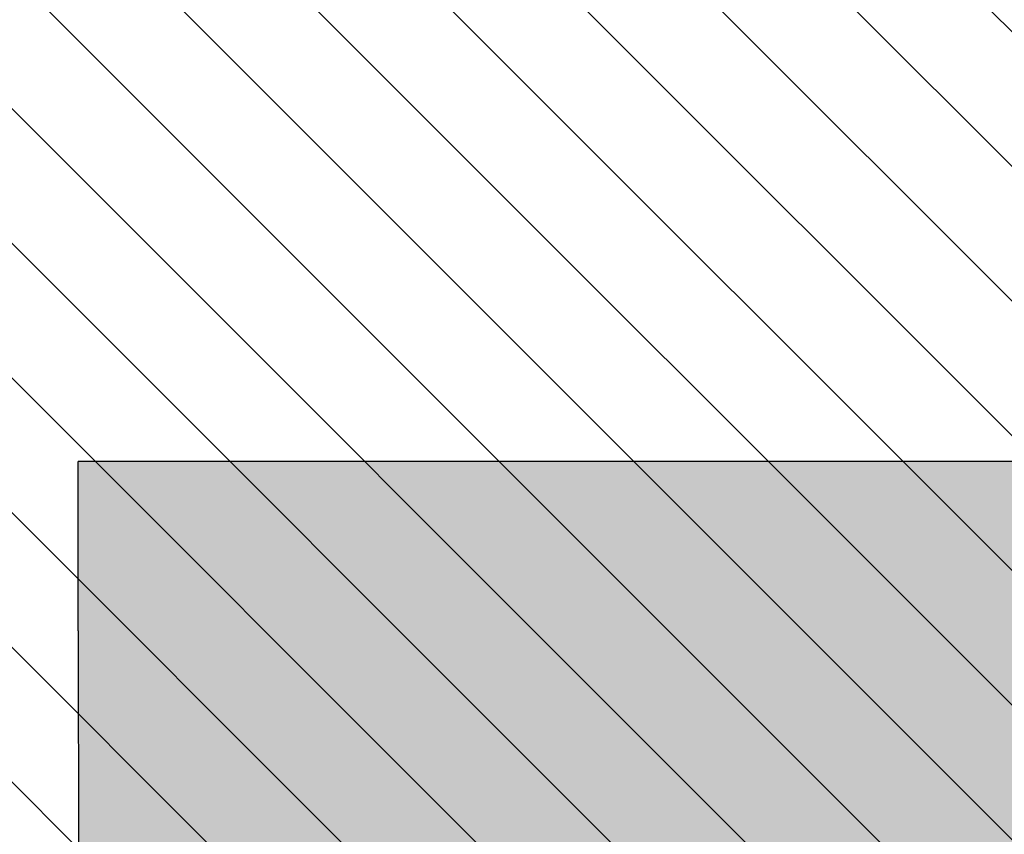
# Model space of a CAD drawing. Header units: millimetres. Extents: x -40276 to 214973, y -147941 to 35228.
# Tile 43 of 256: x -11456 to -10525, y 659 to 1429. Entities that reach past the tile are written whole.
import ezdxf

# ---------------------------------------------------------------- set-up
doc = ezdxf.new("R2010")
doc.units = ezdxf.units.MM
doc.header["$MEASUREMENT"] = 0
for name, color, linetype in [('1._POHLED ZÁPADNÍ_2_0_plochy', 7, 'Continuous'), ('1._POHLED ZÁPADNÍ_2_2D prvky - obecné', 7, 'Continuous'), ('1._POHLED ZÁPADNÍ_2_Konstrukce - nosné', 7, 'Continuous'), ('1._POHLED ZÁPADNÍ_2_Nové_Konstrukce - nosné', 7, 'Continuous'), ('1._POHLED ZÁPADNÍ_2_Výplně – Řezové', 7, 'Continuous')]:
    doc.layers.add(name, color=color, linetype=linetype)

msp = doc.modelspace()

# ---------------------------------------------------------------- hatches: boundary and pattern name
at = {"layer": '1._POHLED ZÁPADNÍ_2_0_plochy', "linetype": 'Continuous', "lineweight": 20, "true_color": 0xffaaaa}
h = msp.add_hatch(dxfattribs=at)
h.set_pattern_fill('Izolační_tvárnice_0002', color=21, style=0, pattern_type=2)
h.set_pattern_definition([(315, (-10360.18, 9405.31), (63.6396, 63.6396), [])])
h.paths.add_polyline_path([(-10906.33, 18690.21), (-10970.68, 9084.15), (-20311.44, 10009.93), (-20479.41, 269.75), (-242.33, 419.76), (-238.38, 17796.01)])
at = {"layer": '1._POHLED ZÁPADNÍ_2_Výplně – Řezové', "linetype": 'Continuous', "lineweight": 13}
msp.add_hatch(color=254, dxfattribs=at).paths.add_polyline_path([(-10060.88, 1011.47), (-11400.75, 1011.08), (-11400.71, 851.08), (-11400.56, 351.08), (-10060.68, 351.47)])

# ---------------------------------------------------------------- linework, layer by layer
at = {"layer": '1._POHLED ZÁPADNÍ_2_2D prvky - obecné', "color": 7, "linetype": 'Continuous', "lineweight": 25}
msp.add_line((-10060.88, 1011.47), (-11400.75, 1011.08), dxfattribs=at)
at = {"layer": '1._POHLED ZÁPADNÍ_2_Konstrukce - nosné', "color": 7, "linetype": 'Continuous', "lineweight": 25}
for q in [(-11400.75, 1011.08), (-11400.56, 351.08)]:
    msp.add_line((-11400.71, 851.08), q, dxfattribs=at)
at = {"layer": '1._POHLED ZÁPADNÍ_2_Nové_Konstrukce - nosné', "color": 1, "linetype": 'Continuous', "lineweight": 25}
for q in [(-11400.75, 1011.08), (-11400.56, 351.08)]:
    msp.add_line((-11400.71, 851.08), q, dxfattribs=at)

doc.saveas('drawing.dxf')
